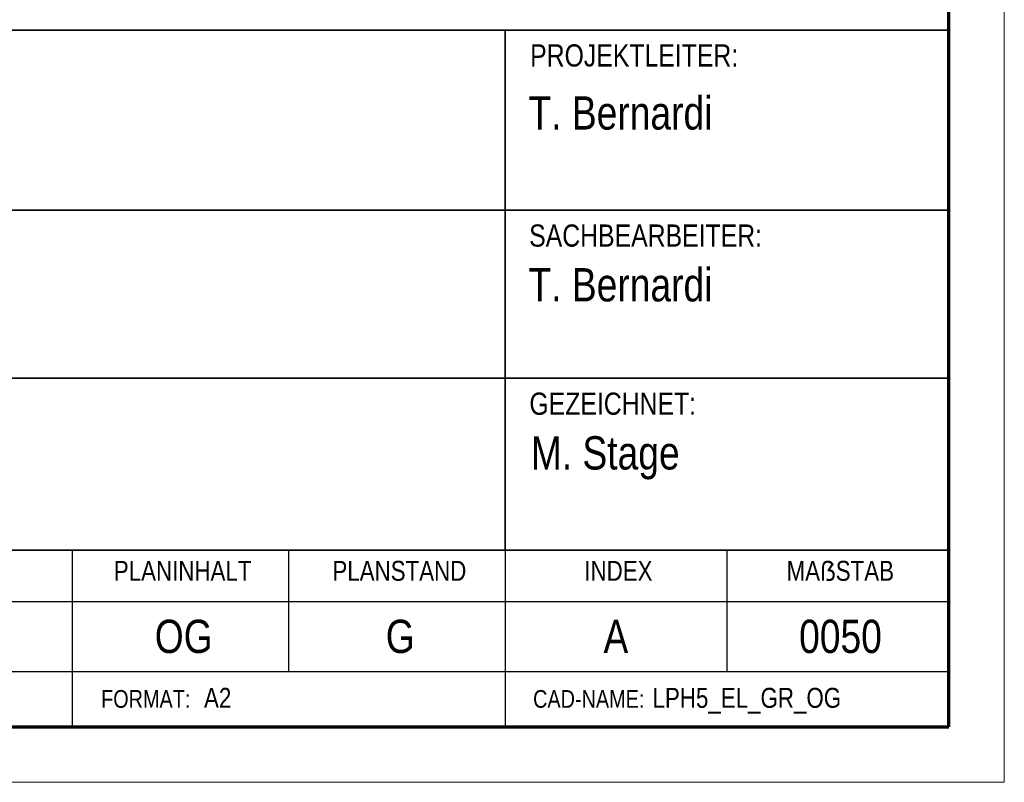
# Model space of a CAD drawing. Extents: x 1101 to 1942, y 41 to 882.
# Tile 99 of 104: x 1853 to 1942, y 41 to 110. Entities that reach past the tile are written whole.
import ezdxf

# ---------------------------------------------------------------- set-up
doc = ezdxf.new("R2010")
doc.units = 0
doc.layers.get('0').update_dxf_attribs({"lineweight": 13})
doc.layers.add('BI_X_Geometrie', color=7, linetype='Continuous', lineweight=13)
doc.layers.add('BI_X_Text', color=7, linetype='Continuous', lineweight=25)
doc.styles.get("Standard").update_dxf_attribs({"font": 'arial.ttf'})

# ---------------------------------------------------------------- blocks, each defined once
blk = doc.blocks.new('Blockreferenz-A03CP7TP1H', base_point=(1100.835, 40.848))
at = {"color": 0, "linetype": 'ByBlock', "lineweight": -2, "ltscale": 0.13}
for p, q in [((1941.835, 40.848), (1941.835, 881.848)), ((1100.835, 40.848), (1941.835, 40.848))]:
    blk.add_line(p, q, dxfattribs=at)
at = {"color": 0, "linetype": 'ByBlock', "lineweight": 70, "ltscale": 0.7}
for p, q in [((1936.835, 45.848), (1936.835, 876.848)), ((1120.835, 45.848), (1936.835, 45.848))]:
    blk.add_line(p, q, dxfattribs=at)
blk = doc.blocks.new('Blockreferenz-A03CP7TT1H', base_point=(1755.605, 45.848))
at = {"color": 0, "linetype": 'ByBlock', "lineweight": 35, "ltscale": 0.35}
for p, q in [((1936.835, 45.848), (1936.835, 144.602)), ((1757.835, 108.675), (1936.835, 108.675)), ((1896.835, 108.675), (1896.835, 61.775)), ((1757.835, 92.433), (1936.835, 92.433)), ((1757.835, 77.275), (1896.835, 77.275)), ((1896.835, 77.275), (1936.835, 77.275)), ((1757.835, 61.775), (1936.835, 61.775)), ((1936.835, 45.848), (1757.835, 45.848))]:
    blk.add_line(p, q, dxfattribs=at)
at = {"color": 0, "linetype": 'ByBlock', "lineweight": 25, "ltscale": 0.25}
for p, q in [((1857.835, 61.775), (1857.835, 50.848)), ((1877.335, 61.775), (1877.335, 50.848)), ((1896.835, 61.775), (1896.835, 50.848)), ((1916.835, 61.775), (1916.835, 50.848)), ((1757.835, 57.14), (1936.835, 57.14)), ((1757.835, 50.848), (1936.835, 50.848)), ((1857.835, 50.848), (1857.835, 45.848)), ((1896.835, 50.848), (1896.835, 45.848))]:
    blk.add_line(p, q, dxfattribs=at)
at = {"layer": 'BI_X_Text', "color": 0, "attachment_point": 1}
for s, insert, char_height in [('{\\W0.8;\\fArial;PROJEKTLEITER:}', (1899.1, 107.387), 2), ('{\\W0.8;\\fArial;T. Bernardi}', (1898.95, 102.701), 3), ('{\\W0.8;\\fArial;SACHBEARBEITER:}', (1899.012, 91.146), 2), ('{\\W0.8;\\fArial;T. Bernardi}', (1898.95, 87.21), 3), ('{\\W0.8;\\fArial;GEZEICHNET:}', (1899.032, 75.988), 2), ('{\\W0.8;\\fArial;M. Stage}', (1899.16, 72.051), 3), ('{\\W0.8;\\fArial;PLANINHALT}', (1861.579, 60.817), 1.8), ('{\\W0.8;\\fArial;PLANSTAND}', (1881.279, 60.817), 1.8), ('{\\W0.8;\\fArial;INDEX}', (1903.982, 60.817), 1.8), ('{\\W0.8;\\fArial;MAẞSTAB}', (1922.213, 60.817), 1.8), ('{\\W0.8;\\fArial;OG}', (1865.267, 55.506), 3), ('{\\W0.8;\\fArial;G}', (1886.087, 55.506), 3), ('{\\W0.8;\\fArial;A}', (1905.709, 55.506), 3), ('{\\W0.8;\\fArial;0050}', (1923.342, 55.506), 3), ('{\\W0.8;\\fArial;FORMAT:}', (1860.433, 49.165), 1.6), ('{\\W0.8;\\fArial;A2}', (1869.708, 49.365), 1.8), ('{\\W0.8;\\fArial;CAD-NAME:}', (1899.366, 49.165), 1.6)]:
    blk.add_mtext(s, dxfattribs=dict(at, insert=insert, char_height=char_height))
at = {"layer": 'BI_X_Text', "color": 0, "linetype": 'ByBlock', "ltscale": 0.25, "insert": (1910.134, 49.365), "char_height": 1.8, "attachment_point": 1}
blk.add_mtext('{\\W0.8;\\fArial;LPH5_EL_GR_OG}', dxfattribs=at)

msp = doc.modelspace()

# ---------------------------------------------------------------- block references
at = {"layer": 'BI_X_Geometrie', "ltscale": 0.13}
for name, p in [('Blockreferenz-A03CP7TP1H', (1100.835, 40.848)), ('Blockreferenz-A03CP7TT1H', (1755.605, 45.848))]:
    msp.add_blockref(name, p, dxfattribs=at)

doc.saveas('drawing.dxf')
